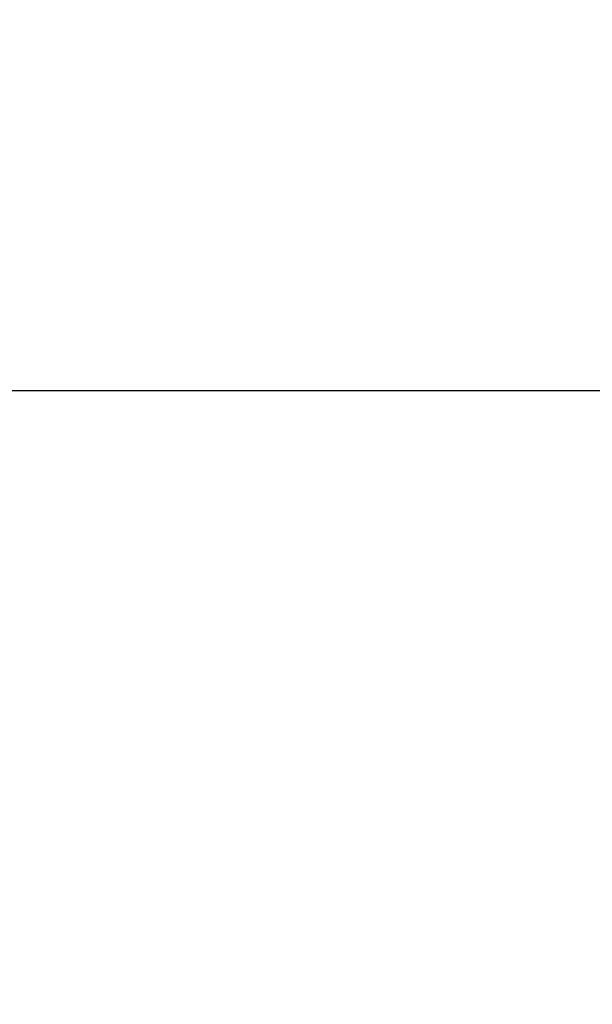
# Model space of a CAD drawing. Header units: millimetres. Extents: x -88 to 25, y -106 to 71.
# Tile 82 of 145: x 0.00691 to 0.01513, y -0.00881 to 0.00533. Entities that reach past the tile are written whole.
import ezdxf

# ---------------------------------------------------------------- set-up
doc = ezdxf.new("R2010")
doc.units = ezdxf.units.MM
doc.layers.add('P-SANR-FIXT', color=6, linetype='Continuous', lineweight=30)

msp = doc.modelspace()

# ---------------------------------------------------------------- linework, layer by layer
at = {"color": 94, "lineweight": 30}
msp.add_line((10.05, 0), (-10.05, 0), dxfattribs=at)

# ---------------------------------------------------------------- meshes
at = {"layer": 'P-SANR-FIXT', "lineweight": 40}
mesh = msp.add_polyface(dxfattribs=at)
corners = [(-20.999999, 0, 2), (-20.284443, 5.4352, 2), (-18.186533, 10.5, 2), (-14.849242, 14.849242, 2), (-10.5, 18.186533, 2), (-5.4352, 20.284443, 2), (0, 20.999999, 2), (5.4352, 20.284443, 2), (10.5, 18.186533, 2), (14.849242, 14.849242, 2), (18.186533, 10.5, 2), (20.284443, 5.4352, 2), (20.999999, 0, 2), (20.999999, 0), (20.284443, 5.4352), (18.186533, 10.5), (14.849242, 14.849242), (10.5, 18.186533), (5.4352, 20.284443), (0, 20.999999), (-5.4352, 20.284443), (-10.5, 18.186533), (-14.849242, 14.849242), (-18.186533, 10.5), (-20.284443, 5.4352), (-20.999999, 0)]
mesh.append_faces([[corners[k] for k in face] for face in [(13, 14, 11, 12), (0, 1, 24, 25)]], dxfattribs={"vtx1": -1})
mesh.append_faces([[corners[k] for k in face] for face in [(14, 15, 10, 11), (16, 17, 8, 9), (15, 16, 9, 10), (17, 18, 7, 8), (6, 7, 18, 19), (19, 20, 5, 6), (20, 21, 4, 5), (22, 23, 2, 3), (21, 22, 3, 4), (23, 24, 1, 2)]], dxfattribs={"vtx1": -1, "vtx3": -1})
mesh = msp.add_polyface(dxfattribs=at)
corners = [(20.999999, 0, 2), (20.284443, -5.4352, 2), (18.186533, -10.5, 2), (14.849242, -14.849242, 2), (10.5, -18.186533, 2), (5.4352, -20.284443, 2), (0, -20.999999, 2), (-5.4352, -20.284443, 2), (-10.5, -18.186533, 2), (-14.849242, -14.849242, 2), (-18.186533, -10.5, 2), (-20.284443, -5.4352, 2), (-20.999999, 0, 2), (-20.999999, 0), (-20.284443, -5.4352), (-18.186533, -10.5), (-14.849242, -14.849242), (-10.5, -18.186533), (-5.4352, -20.284443), (0, -20.999999), (5.4352, -20.284443), (10.5, -18.186533), (14.849242, -14.849242), (18.186533, -10.5), (20.284443, -5.4352), (20.999999, 0)]
mesh.append_faces([[corners[k] for k in face] for face in [(13, 14, 11, 12), (0, 1, 24, 25)]], dxfattribs={"vtx1": -1})
mesh.append_faces([[corners[k] for k in face] for face in [(14, 15, 10, 11), (16, 17, 8, 9), (15, 16, 9, 10), (17, 18, 7, 8), (6, 7, 18, 19), (19, 20, 5, 6), (20, 21, 4, 5), (22, 23, 2, 3), (21, 22, 3, 4), (23, 24, 1, 2)]], dxfattribs={"vtx1": -1, "vtx3": -1})

doc.saveas('drawing.dxf')
